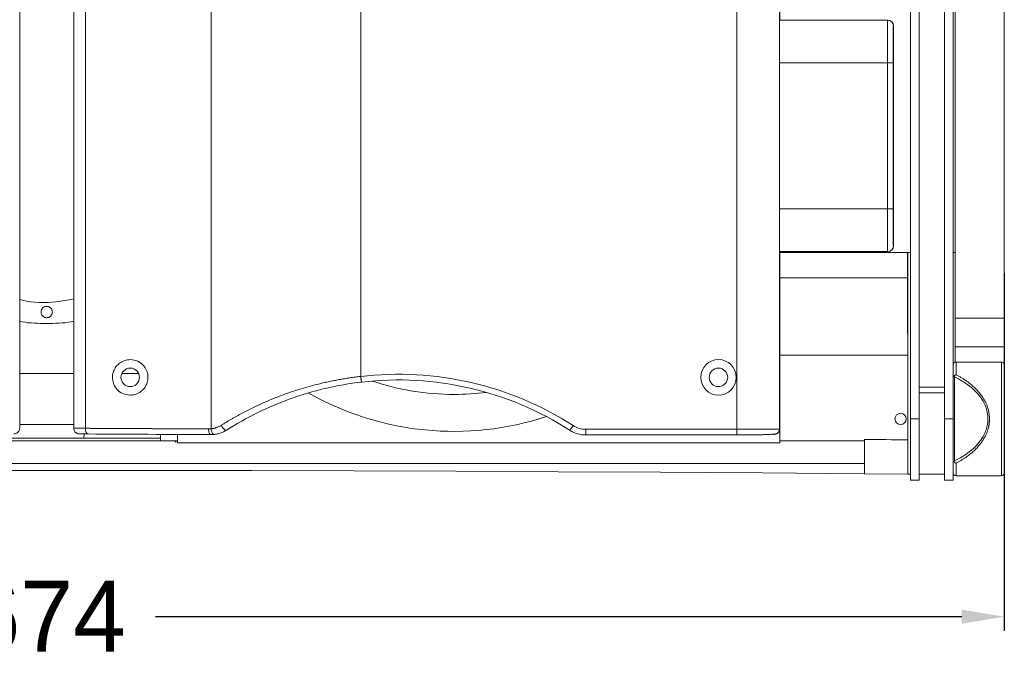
# Model space of a CAD drawing. Header units: inches. Extents: x 21182 to 24011, y 3634 to 5614.
# Tile 7 of 16: x 22186 to 22533, y 4426 to 4653. Entities that reach past the tile are written whole.
import ezdxf

# ---------------------------------------------------------------- set-up
doc = ezdxf.new("R2010")
doc.units = ezdxf.units.IN
doc.header["$MEASUREMENT"] = 0
doc.dimstyles.get("Standard").update_dxf_attribs({"dimtxt": 25, "dimasz": 15, "dimexe": 5, "dimexo": 5, "dimgap": 5, "dimtad": 0, "dimtoh": 1, "dimdec": 0, "dimzin": 0, "dimdsep": 46, "dimtxsty": 'Standard', "dimcen": 5, "dimadec": 0, "dimazin": 0, "dimtfac": 1, "dimtdec": 0, "dimtofl": 0, "dimtmove": 0, "dimatfit": 3, "dimfxl": 0, "dimtolj": 1, "dimtzin": 0, "dimarcsym": 0})

# ---------------------------------------------------------------- blocks, each defined once
blk = doc.blocks.new('*D162')
at = {"color": 0, "lineweight": -2}
for p, q in [((22532.9, 4563.65), (22532.9, 4437.59)), ((21858.9, 4560), (21858.9, 4437.59)), ((21873.9, 4442.59), (22157.57, 4442.59)), ((22517.9, 4442.59), (22234.23, 4442.59))]:
    blk.add_line(p, q, dxfattribs=at)
at = {"color": 0}
for points in [[(21873.9, 4445.09), (21873.9, 4440.09), (21858.9, 4442.59)], [(22517.9, 4445.09), (22517.9, 4440.09), (22532.9, 4442.59)]]:
    blk.add_solid(points, dxfattribs=at)
at = {"layer": 'Defpoints', "color": 0}
for p in [(22532.9, 4568.65, 165.36), (21858.9, 4565, 165.36), (22532.9, 4442.59)]:
    blk.add_point(p, dxfattribs=at)
at = {"color": 0, "insert": (22195.9, 4442.59), "char_height": 25, "attachment_point": 5}
blk.add_mtext('\\A1;674', dxfattribs=at)

msp = doc.modelspace()

# ---------------------------------------------------------------- linework, layer by layer
at = {"color": 7, "linetype": 'Continuous', "lineweight": 15}
for p, q in [((22186.4, 4508.94, 165.36), (22186.4, 4714.68, 165.36)), ((22205.4, 4714.68, 165.36), (22205.4, 4508.94, 165.36)), ((22209.51, 4714.73, 165.36), (22209.51, 4508.89, 165.36)), ((22253.73, 4714.91, 165.36), (22253.73, 4508.71, 165.36)), ((22438.74, 4715.08, 165.36), (22438.74, 4508.54, 165.36)), ((22453.74, 4508.65, 165.36), (22453.74, 4714.97, 165.36)), ((22453.9, 4714.81, 165.36), (22453.9, 4652.56, 165.36)), ((22499.9, 4711.38, 165.36), (22499.9, 4512.19, 165.36)), ((22502.9, 4711.38, 165.36), (22502.9, 4523.41, 165.36)), ((22502.9, 4711.38, 165.36), (22502.9, 4512.19, 165.36)), ((22511.9, 4711.38, 165.36), (22511.9, 4523.41, 165.36)), ((22511.9, 4711.38, 165.36), (22511.9, 4512.19, 165.36)), ((22514.9, 4512.19, 165.36), (22514.9, 4711.38, 165.36)), ((22515.55, 4711.38, 165.36), (22515.55, 4547.59, 165.36)), ((22532.9, 4547.59, 165.36), (22532.9, 4711.38, 165.36)), ((22306.4, 4527.14, 165.36), (22306.4, 4696.48, 165.36)), ((22453.9, 4652.56, 165.36), (22453.87, 4652.53, 165.36)), ((22491.87, 4652.53, 165.36), (22453.87, 4652.53, 165.36)), ((22491.9, 4652.56, 165.36), (22453.9, 4652.56, 165.36)), ((22491.9, 4652.56, 165.36), (22491.87, 4652.53, 165.36)), ((22493.87, 4650.53, 165.36), (22493.9, 4650.56, 165.36)), ((22493.9, 4573.06, 165.36), (22493.9, 4650.56, 165.36)), ((22453.74, 4637.53, 165.36), (22453.74, 4586.09, 165.36)), ((22453.74, 4637.53, 165.36), (22491.76, 4637.53, 165.36)), ((22491.76, 4637.53, 165.36), (22491.76, 4586.09, 165.36)), ((22493.76, 4637.53, 165.36), (22491.76, 4637.53, 165.36)), ((22493.76, 4637.53, 165.36), (22493.76, 4586.09, 165.36)), ((22491.76, 4586.09, 165.36), (22453.74, 4586.09, 165.36)), ((22493.76, 4586.09, 165.36), (22491.76, 4586.09, 165.36)), ((22453.87, 4571.09, 165.36), (22453.9, 4571.06, 165.36)), ((22453.87, 4571.09, 165.36), (22491.87, 4571.09, 165.36)), ((22453.9, 4571.06, 165.36), (22453.9, 4508.81, 165.36)), ((22453.9, 4571.06, 165.36), (22491.9, 4571.06, 165.36)), ((22453.9, 4570.75, 165.36), (22499.9, 4570.75, 165.36)), ((22491.87, 4571.09, 165.36), (22491.9, 4571.06, 165.36)), ((22493.87, 4573.09, 165.36), (22493.9, 4573.06, 165.36)), ((22498.88, 4551.78, 165.36), (22498.88, 4570.75, 165.36)), ((22498.9, 4492.75, 165.36), (22498.9, 4570.75, 165.36)), ((22514.9, 4570.75, 165.36), (22515.55, 4570.75, 165.36)), ((22453.9, 4561.81, 165.36), (22498.88, 4561.81, 165.36)), ((22498.88, 4542.28, 165.36), (22498.88, 4551.78, 165.36)), ((22515.55, 4547.59, 165.36), (22515.55, 4537.59, 165.36)), ((22515.55, 4547.59, 165.36), (22532.9, 4547.59, 165.36)), ((22532.9, 4537.59, 165.36), (22532.9, 4547.59, 165.36)), ((22498.88, 4542.28, 165.36), (22498.9, 4542.28, 165.36)), ((22515.55, 4537.59, 165.36), (22515.55, 4537.44, 165.36)), ((22515.55, 4537.59, 165.36), (22532.9, 4537.59, 165.36)), ((22515.55, 4532.12, 165.36), (22515.55, 4537.44, 165.36)), ((22532.9, 4531.19, 165.36), (22532.9, 4537.59, 165.36)), ((22453.9, 4534.67, 165.36), (22498.9, 4534.67, 165.36)), ((22531.9, 4532.19, 165.36), (22515.9, 4532.19, 165.36)), ((22532.9, 4512.19, 165.36), (22532.9, 4531.19, 165.36)), ((22186.4, 4528.21, 165.36), (22205.4, 4528.21, 165.36)), ((22222.37, 4528.21, 165.36), (22228.23, 4528.21, 165.36)), ((22306.4, 4527.12, 165.36), (22306.4, 4527.14, 165.36)), ((22515.39, 4497.4, 165.36), (22515.39, 4526.97, 165.36)), ((22306.72, 4525.15, 165.36), (22306.72, 4525.15, 165.36)), ((22502.9, 4523.41, 165.36), (22511.9, 4523.41, 165.36)), ((22502.9, 4521.41, 165.36), (22511.9, 4521.41, 165.36)), ((22499.9, 4490.69, 165.36), (22499.9, 4512.19, 165.36)), ((22499.9, 4512.19, 165.36), (22502.9, 4512.19, 165.36)), ((22502.9, 4512.19, 165.36), (22502.9, 4490.69, 165.36)), ((22511.9, 4490.69, 165.36), (22511.9, 4512.19, 165.36)), ((22511.9, 4512.19, 165.36), (22514.9, 4512.19, 165.36)), ((22514.9, 4490.69, 165.36), (22514.9, 4512.19, 165.36)), ((22532.9, 4493.19, 165.36), (22532.9, 4512.19, 165.36)), ((22205.4, 4510.22, 165.36), (22186.4, 4510.22, 165.36)), ((22385.63, 4506.54, 165.36), (22385.63, 4508.54, 165.36)), ((22438.74, 4508.54, 165.36), (22385.63, 4508.54, 165.36)), ((22438.74, 4506.54, 165.36), (22438.74, 4508.54, 165.36)), ((22453.9, 4508.81, 165.36), (22453.74, 4508.65, 165.36)), ((22453.9, 4508.81, 165.36), (22453.9, 4503.83, 165.36)), ((22149.9, 4504.53, 165.36), (22241.9, 4504.53, 165.36)), ((22235.9, 4505.47, 165.36), (22155.9, 4505.47, 165.36)), ((22235.9, 4506.75, 165.36), (22235.9, 4504.6, 165.36)), ((22241.9, 4503.83, 165.36), (22241.9, 4504.53, 165.36)), ((22385.63, 4506.54, 165.36), (22438.74, 4506.54, 165.36)), ((22453.16, 4507.24, 165.36), (22453.31, 4507.4, 165.36)), ((22453.9, 4504.53, 165.36), (22453.9, 4503.83, 165.36)), ((22483.7, 4504.53, 165.36), (22453.9, 4504.53, 165.36)), ((22483.7, 4504.95, 165.36), (22483.7, 4504.53, 165.36)), ((22483.7, 4504.53, 165.36), (22483.7, 4496.49, 165.36)), ((22241.9, 4503.83, 165.36), (22453.9, 4503.83, 165.36)), ((22483.7, 4496.49, 165.36), (21908.1, 4496.49, 165.36)), ((22483.7, 4492.89, 165.36), (22483.7, 4496.49, 165.36)), ((22498.9, 4492.76, 165.36), (22483.7, 4492.9, 165.36)), ((22498.9, 4492.75, 165.36), (22499.9, 4492.75, 165.36)), ((22499.9, 4490.69, 165.36), (22502.9, 4490.69, 165.36)), ((22502.9, 4492.75, 165.36), (22511.9, 4492.75, 165.36)), ((22511.9, 4490.69, 165.36), (22514.9, 4490.69, 165.36)), ((22514.9, 4492.75, 165.36), (22515, 4492.75, 165.36)), ((22515.9, 4492.19, 165.36), (22531.9, 4492.19, 165.36))]:
    msp.add_line(p, q, dxfattribs=at)
at = {"color": 8, "linetype": 'Continuous', "lineweight": 15}
for p, q in [((22498.88, 4551.78, 165.36), (22498.9, 4551.78, 165.36)), ((22515.9, 4532.19, 165.36), (22515.9, 4527.75, 165.36)), ((22531.9, 4492.19, 165.36), (22531.9, 4532.19, 165.36)), ((22241.9, 4506.72, 165.36), (22241.9, 4503.83, 165.36)), ((22515.9, 4496.62, 165.36), (22515.9, 4492.19, 165.36))]:
    msp.add_line(p, q, dxfattribs=at)
at = {"color": 7, "linetype": 'Continuous', "lineweight": 15, "elevation": 165.36, "flags": 128}
for points in [[(22209.51, 4508.89), (22209.53, 4508.5), (22209.59, 4508.12), (22209.7, 4507.78), (22209.84, 4507.47), (22210.02, 4507.22), (22210.23, 4507.04), (22210.45, 4506.93), (22210.67, 4506.89)], [(22252.85, 4508.67), (22252.86, 4508.28), (22252.91, 4507.9), (22252.99, 4507.55), (22253.1, 4507.25), (22253.24, 4507), (22253.39, 4506.82), (22253.55, 4506.7), (22253.73, 4506.67)], [(22253.73, 4508.71), (22253.78, 4508.31), (22253.86, 4507.92), (22253.98, 4507.57), (22254.12, 4507.26), (22254.28, 4507.02), (22254.46, 4506.84), (22254.64, 4506.74), (22254.81, 4506.72)], [(22257.31, 4509.94), (22257.54, 4509.56), (22257.79, 4509.19), (22258.07, 4508.86), (22258.34, 4508.59), (22258.61, 4508.38), (22258.85, 4508.26), (22259.06, 4508.22), (22259.22, 4508.26)], [(22380.08, 4508.17), (22380.1, 4508.2), (22380.16, 4508.29), (22380.26, 4508.45), (22380.39, 4508.66), (22380.55, 4508.91), (22380.74, 4509.2), (22380.95, 4509.52), (22381.16, 4509.85)], [(22483.7, 4492.89), (22447.8, 4493.17), (22411.87, 4493.41), (22375.91, 4493.62), (22339.94, 4493.79), (22303.94, 4493.92), (22267.93, 4494.02), (22231.92, 4494.07), (22195.9, 4494.09), (22159.88, 4494.07), (22123.87, 4494.02), (22087.86, 4493.92), (22051.86, 4493.79), (22015.89, 4493.62), (21979.93, 4493.41), (21944, 4493.17), (21908.1, 4492.89)]]:
    msp.add_lwpolyline(points, dxfattribs=at)
at = {"color": 7, "linetype": 'Continuous', "lineweight": 15}
for centre, radius in [((22432.3, 4526.81, 165.36), 6.25), ((22225.3, 4526.81, 165.36), 3.25), ((22432.3, 4526.81, 165.36), 3.25), ((22496.4, 4512.19, 165.36), 2)]:
    msp.add_circle(centre, radius, dxfattribs=at)
for centre, radius, start, end in [((22491.87, 4650.53, 165.36), 2, 0.0044, 89.9939), ((22491.87, 4573.09, 165.36), 2, 270.0061, 359.9965), ((22515.9, 4531.19, 165.36), 1, 90, 180), ((22531.9, 4531.19, 165.36), 1, 0, 90), ((22319.68, 4414.17, 165.36), 111.73, 57.2766, 96.6608), ((22339.3, 4611.81, 165.36), 91, 251.4905, 270), ((22339.3, 4611.81, 165.36), 104, 240.5005, 288.1971), ((22339.3, 4611.81, 165.36), 91, 270, 277.1694), ((22385.63, 4516.81, 165.36), 10.27, 237.2766, 270), ((22205.6, 4506.86, 165.36), 3.5, 336.6059, 0), ((22451.74, 4508.65, 165.36), 2, 269.9995, 315.0042), ((22515.9, 4493.19, 165.36), 1, 180, 270), ((22531.9, 4493.19, 165.36), 1, 270, 0)]:
    msp.add_arc(centre, radius, start, end, dxfattribs=at)
at = {"color": 8, "linetype": 'Continuous', "lineweight": 15}
msp.add_arc((22451.74, 4508.65, 165.36), 2, 315.0142, 0.0031, dxfattribs=at)
at = {"color": 7, "linetype": 'Continuous', "lineweight": 15}
for centre, major_axis, ratio, start_param, end_param in [((22453.87, 4637.53, 165.36), (0, 15), 0.008727, 0.008727, 1.570796), ((22491.9, 4650.56, 165.36), (-1.41, -1.41), 0.999924, 2.356233, 3.926953), ((22453.87, 4586.09, 165.36), (0, 15), 0.008727, 1.570796, 3.132866), ((22491.9, 4573.06, 165.36), (1.41, -1.41), 0.999924, 5.497825, 7.068545), ((22451.9, 4508.81, 165.36), (-1.41, -1.41), 0.999924, 1.570796, 2.356233), ((22241.9, 4504.6, 165.36), (6, 0), 0.096289, 3.141593, 3.272514), ((22241.9, 4442.22, 165.36), (0, 62.31), 0.096289, 0, 0.126474), ((22195.92, 4187.34, 165.36), (3311.09, 0), 0.096289, 1.479164, 1.483775)]:
    msp.add_ellipse(centre, major_axis=major_axis, ratio=ratio, start_param=start_param, end_param=end_param, dxfattribs=at)
for points, knots in [([(22491.76, 4637.53, 165.36), (22491.76, 4637.66, 165.36), (22491.76, 4637.92, 165.36), (22491.76, 4638.3, 165.36), (22491.76, 4638.69, 165.36), (22491.76, 4639.07, 165.36), (22491.76, 4639.46, 165.36), (22491.76, 4639.84, 165.36), (22491.76, 4640.23, 165.36), (22491.76, 4640.62, 165.36), (22491.76, 4641, 165.36), (22491.76, 4641.39, 165.36), (22491.77, 4641.77, 165.36), (22491.77, 4642.15, 165.36), (22491.77, 4642.53, 165.36), (22491.77, 4642.91, 165.36), (22491.77, 4643.28, 165.36), (22491.77, 4643.66, 165.36), (22491.77, 4644.03, 165.36), (22491.77, 4644.39, 165.36), (22491.77, 4644.75, 165.36), (22491.78, 4645.11, 165.36), (22491.78, 4645.47, 165.36), (22491.78, 4645.81, 165.36), (22491.78, 4646.16, 165.36), (22491.78, 4646.5, 165.36), (22491.78, 4646.83, 165.36), (22491.79, 4647.16, 165.36), (22491.79, 4647.48, 165.36), (22491.79, 4647.79, 165.36), (22491.79, 4648.1, 165.36), (22491.8, 4648.4, 165.36), (22491.8, 4648.71, 165.36), (22491.8, 4649.02, 165.36), (22491.8, 4649.34, 165.36), (22491.81, 4649.65, 165.36), (22491.81, 4649.96, 165.36), (22491.81, 4650.26, 165.36), (22491.82, 4650.55, 165.36), (22491.82, 4650.84, 165.36), (22491.83, 4651.11, 165.36), (22491.83, 4651.37, 165.36), (22491.84, 4651.61, 165.36), (22491.84, 4651.83, 165.36), (22491.84, 4652.03, 165.36), (22491.85, 4652.2, 165.36), (22491.86, 4652.34, 165.36), (22491.86, 4652.44, 165.36), (22491.87, 4652.51, 165.36), (22491.87, 4652.53, 165.36), (22491.87, 4652.53, 165.36)], [0, 0, 0, 0, 0.016341, 0.032746, 0.049215, 0.065749, 0.082347, 0.099009, 0.115736, 0.132527, 0.149382, 0.166302, 0.183286, 0.200335, 0.217448, 0.234625, 0.251866, 0.269172, 0.286543, 0.303977, 0.321477, 0.33904, 0.356668, 0.37436, 0.392116, 0.409937, 0.427823, 0.445772, 0.463786, 0.481864, 0.500007, 0.518552, 0.537961, 0.558233, 0.579368, 0.601367, 0.624229, 0.647955, 0.672544, 0.697996, 0.724312, 0.75149, 0.779533, 0.808438, 0.838207, 0.868839, 0.900334, 0.932693, 0.965915, 1, 1, 1, 1]), ([(22493.87, 4650.53, 165.36), (22493.87, 4650.53, 165.36), (22493.87, 4650.53, 165.36), (22493.87, 4650.51, 165.36), (22493.86, 4650.49, 165.36), (22493.86, 4650.45, 165.36), (22493.86, 4650.41, 165.36), (22493.86, 4650.36, 165.36), (22493.85, 4650.24, 165.36), (22493.84, 4650.02, 165.36), (22493.83, 4649.6, 165.36), (22493.82, 4649.06, 165.36), (22493.81, 4648.16, 165.36), (22493.79, 4646.75, 165.36), (22493.78, 4645.02, 165.36), (22493.77, 4643.49, 165.36), (22493.77, 4642.32, 165.36), (22493.76, 4641.11, 165.36), (22493.76, 4640.11, 165.36), (22493.76, 4639.3, 165.36), (22493.76, 4638.72, 165.36), (22493.76, 4638.13, 165.36), (22493.76, 4637.73, 165.36), (22493.76, 4637.53, 165.36)], [0, 0, 0, 0, 0.016698, 0.033366, 0.050016, 0.06666, 0.083308, 0.099972, 0.116663, 0.178424, 0.240211, 0.304515, 0.368845, 0.500009, 0.631172, 0.695475, 0.759804, 0.821563, 0.883348, 0.912527, 0.941655, 0.970792, 1, 1, 1, 1]), ([(22491.87, 4571.09, 165.36), (22491.87, 4571.09, 165.36), (22491.87, 4571.09, 165.36), (22491.87, 4571.11, 165.36), (22491.86, 4571.14, 165.36), (22491.86, 4571.17, 165.36), (22491.86, 4571.22, 165.36), (22491.86, 4571.27, 165.36), (22491.85, 4571.33, 165.36), (22491.85, 4571.4, 165.36), (22491.85, 4571.47, 165.36), (22491.85, 4571.55, 165.36), (22491.84, 4571.64, 165.36), (22491.84, 4571.73, 165.36), (22491.84, 4571.83, 165.36), (22491.84, 4571.93, 165.36), (22491.83, 4572.04, 165.36), (22491.83, 4572.15, 165.36), (22491.83, 4572.27, 165.36), (22491.83, 4572.39, 165.36), (22491.83, 4572.52, 165.36), (22491.82, 4572.64, 165.36), (22491.82, 4572.78, 165.36), (22491.82, 4572.91, 165.36), (22491.82, 4573.05, 165.36), (22491.82, 4573.19, 165.36), (22491.81, 4573.33, 165.36), (22491.81, 4573.47, 165.36), (22491.81, 4573.62, 165.36), (22491.81, 4573.76, 165.36), (22491.81, 4573.91, 165.36), (22491.81, 4574.05, 165.36), (22491.8, 4574.2, 165.36), (22491.8, 4574.35, 165.36), (22491.8, 4574.5, 165.36), (22491.8, 4574.65, 165.36), (22491.8, 4574.8, 165.36), (22491.8, 4574.94, 165.36), (22491.8, 4575.09, 165.36), (22491.8, 4575.24, 165.36), (22491.79, 4575.38, 165.36), (22491.79, 4575.67, 165.36), (22491.79, 4576.12, 165.36), (22491.79, 4576.74, 165.36), (22491.78, 4577.39, 165.36), (22491.78, 4578.06, 165.36), (22491.77, 4578.74, 165.36), (22491.77, 4579.44, 165.36), (22491.77, 4580.16, 165.36), (22491.77, 4580.88, 165.36), (22491.77, 4581.62, 165.36), (22491.76, 4582.36, 165.36), (22491.76, 4583.1, 165.36), (22491.76, 4583.85, 165.36), (22491.76, 4584.6, 165.36), (22491.76, 4585.34, 165.36), (22491.76, 4585.84, 165.36), (22491.76, 4586.09, 165.36)], [0, 0, 0, 0, 0.0162997, 0.0324047, 0.0483148, 0.06403, 0.0795505, 0.0948761, 0.110007, 0.124943, 0.1396842, 0.1542305, 0.1685821, 0.1827388, 0.1967007, 0.2104678, 0.22404, 0.2374175, 0.2506001, 0.2635878, 0.2763808, 0.288979, 0.3013823, 0.3135908, 0.3256044, 0.3374233, 0.3490473, 0.3604765, 0.3717109, 0.3827504, 0.3935951, 0.404245, 0.4147001, 0.4249603, 0.4350257, 0.4448963, 0.4545721, 0.464053, 0.4733391, 0.4824304, 0.4913269, 0.5000285, 0.5350436, 0.5698181, 0.6043521, 0.6386455, 0.6726985, 0.7065109, 0.7400828, 0.7734142, 0.8065051, 0.8393555, 0.8719654, 0.9043348, 0.9364637, 0.9683521, 1, 1, 1, 1]), ([(22493.76, 4586.09, 165.36), (22493.76, 4585.97, 165.36), (22493.76, 4585.75, 165.36), (22493.76, 4585.41, 165.36), (22493.76, 4585.07, 165.36), (22493.76, 4584.74, 165.36), (22493.76, 4584.4, 165.36), (22493.76, 4584.07, 165.36), (22493.76, 4583.43, 165.36), (22493.76, 4582.51, 165.36), (22493.77, 4581.3, 165.36), (22493.77, 4580.13, 165.36), (22493.78, 4578.6, 165.36), (22493.79, 4576.87, 165.36), (22493.81, 4575.46, 165.36), (22493.82, 4574.56, 165.36), (22493.83, 4574.02, 165.36), (22493.84, 4573.6, 165.36), (22493.85, 4573.35, 165.36), (22493.86, 4573.22, 165.36), (22493.86, 4573.15, 165.36), (22493.87, 4573.1, 165.36), (22493.87, 4573.09, 165.36), (22493.87, 4573.09, 165.36)], [0, 0, 0, 0, 0.016697, 0.0333647, 0.0500143, 0.0666573, 0.0833048, 0.0999682, 0.1166588, 0.1784174, 0.2402024, 0.3045052, 0.3688343, 0.4999973, 0.6311613, 0.6954654, 0.759796, 0.8215566, 0.8833435, 0.9125234, 0.9416524, 0.9707911, 1, 1, 1, 1]), ([(22205.4, 4554.4, 165.36), (22203.32, 4554.02, 165.36), (22197.38, 4552.92, 165.36), (22190.85, 4553.04, 165.36), (22186.72, 4554.09, 165.36), (22186.4, 4554.17, 165.36)], [0, 0, 0, 0, 0.331505, 0.94868, 1, 1, 1, 1]), ([(22194.9, 4548.08, 165.36), (22194.79, 4548.14, 165.36), (22194.59, 4548.29, 165.36), (22194.32, 4548.57, 165.36), (22194.1, 4548.9, 165.36), (22193.96, 4549.29, 165.36), (22193.89, 4549.69, 165.36), (22193.91, 4550.09, 165.36), (22194, 4550.47, 165.36), (22194.16, 4550.82, 165.36), (22194.38, 4551.12, 165.36), (22194.66, 4551.39, 165.36), (22194.99, 4551.61, 165.36), (22195.38, 4551.75, 165.36), (22195.78, 4551.82, 165.36), (22196.18, 4551.8, 165.36), (22196.56, 4551.71, 165.36), (22196.91, 4551.55, 165.36), (22197.21, 4551.33, 165.36), (22197.48, 4551.05, 165.36), (22197.7, 4550.71, 165.36), (22197.84, 4550.33, 165.36), (22197.91, 4549.93, 165.36), (22197.89, 4549.53, 165.36), (22197.8, 4549.15, 165.36), (22197.64, 4548.8, 165.36), (22197.42, 4548.49, 165.36), (22197.14, 4548.23, 165.36), (22196.81, 4548.01, 165.36), (22196.42, 4547.86, 165.36), (22196.02, 4547.8, 165.36), (22195.62, 4547.82, 165.36), (22195.24, 4547.91, 165.36), (22195.01, 4548.01, 165.36), (22194.9, 4548.08, 165.36)], [0, 0, 0, 0, 0.030011, 0.060001, 0.092478, 0.124999, 0.157476, 0.189997, 0.219977, 0.249999, 0.279979, 0.310001, 0.342478, 0.374999, 0.407476, 0.439997, 0.469977, 0.499999, 0.529979, 0.560001, 0.592478, 0.624999, 0.657476, 0.689997, 0.719977, 0.749999, 0.779979, 0.810001, 0.842478, 0.874999, 0.907476, 0.939997, 0.970009, 1, 1, 1, 1]), ([(22205.4, 4546.55, 165.36), (22205.11, 4546.49, 165.36), (22201.99, 4545.85, 165.36), (22195.9, 4545.77, 165.36), (22189.81, 4545.85, 165.36), (22186.69, 4546.49, 165.36), (22186.4, 4546.55, 165.36)], [0, 0, 0, 0, 0.047326, 0.499998, 0.952674, 1, 1, 1, 1]), ([(22225.3, 4520.56, 165.36), (22224.4, 4520.67, 165.36), (22222.68, 4520.88, 165.36), (22220.69, 4522.39, 165.36), (22219.47, 4524.26, 165.36), (22218.97, 4526.21, 165.36), (22219.1, 4528.13, 165.36), (22219.73, 4529.83, 165.36), (22220.82, 4531.3, 165.36), (22222.4, 4532.47, 165.36), (22223.99, 4532.99, 165.36), (22225.89, 4533.12, 165.36), (22227.92, 4532.69, 165.36), (22229.92, 4531.23, 165.36), (22231.13, 4529.34, 165.36), (22231.63, 4527.38, 165.36), (22231.49, 4525.43, 165.36), (22230.82, 4523.7, 165.36), (22229.68, 4522.22, 165.36), (22228.06, 4521.08, 165.36), (22226.52, 4520.61, 165.36), (22225.56, 4520.57, 165.36), (22225.3, 4520.56, 165.36)], [0, 0, 0, 0, 0.0744623, 0.1420365, 0.1903096, 0.2388137, 0.2817308, 0.3229481, 0.367196, 0.4178519, 0.4767843, 0.5019135, 0.5764108, 0.6428016, 0.6908823, 0.7391451, 0.7828819, 0.8253475, 0.8703233, 0.9207084, 0.9784045, 1, 1, 1, 1]), ([(22257.31, 4509.94, 165.36), (22257.61, 4510.13, 165.36), (22258.21, 4510.51, 165.36), (22259.12, 4511.06, 165.36), (22260.04, 4511.61, 165.36), (22260.95, 4512.15, 165.36), (22261.88, 4512.67, 165.36), (22262.8, 4513.19, 165.36), (22263.73, 4513.71, 165.36), (22264.67, 4514.21, 165.36), (22265.61, 4514.7, 165.36), (22266.55, 4515.19, 165.36), (22267.5, 4515.66, 165.36), (22270.06, 4516.92, 165.36), (22274.3, 4518.84, 165.36), (22280.39, 4521.2, 165.36), (22286.66, 4523.23, 165.36), (22291.59, 4524.52, 165.36), (22295.01, 4525.28, 165.36), (22296.89, 4525.67, 165.36), (22298.79, 4526.03, 165.36), (22300.68, 4526.36, 165.36), (22302.58, 4526.65, 165.36), (22304.49, 4526.92, 165.36), (22305.76, 4527.07, 165.36), (22306.4, 4527.14, 165.36)], [0, 0, 0, 0, 0.021038, 0.042031, 0.06298, 0.083886, 0.10475, 0.125574, 0.146359, 0.167106, 0.187815, 0.20849, 0.22913, 0.249737, 0.374805, 0.498393, 0.624423, 0.749138, 0.785215, 0.821198, 0.857094, 0.892913, 0.928664, 0.964357, 1, 1, 1, 1]), ([(22306.4, 4527.12, 165.36), (22306.41, 4527.08, 165.36), (22306.42, 4526.99, 165.36), (22306.43, 4526.85, 165.36), (22306.45, 4526.71, 165.36), (22306.47, 4526.58, 165.36), (22306.49, 4526.45, 165.36), (22306.5, 4526.31, 165.36), (22306.52, 4526.19, 165.36), (22306.54, 4526.06, 165.36), (22306.56, 4525.94, 165.36), (22306.57, 4525.83, 165.36), (22306.59, 4525.72, 165.36), (22306.61, 4525.61, 165.36), (22306.63, 4525.49, 165.36), (22306.65, 4525.39, 165.36), (22306.67, 4525.29, 165.36), (22306.69, 4525.21, 165.36), (22306.7, 4525.16, 165.36), (22306.71, 4525.15, 165.36), (22306.72, 4525.15, 165.36)], [0, 0, 0, 0, 0.043607, 0.08758, 0.13192, 0.176626, 0.2217, 0.26714, 0.312949, 0.359125, 0.40567, 0.452584, 0.499867, 0.552772, 0.61186, 0.67713, 0.74858, 0.82621, 0.910017, 1, 1, 1, 1]), ([(22515.2, 4527.31, 165.36), (22515.13, 4527.27, 165.36), (22514.97, 4527.18, 165.36), (22514.91, 4527.06, 165.36), (22514.9, 4526.99, 165.36), (22514.9, 4526.97, 165.36), (22514.9, 4526.97, 165.36)], [0, 0, 0, 0, 0.434956, 0.868829, 0.991759, 1, 1, 1, 1]), ([(22515.9, 4527.75, 165.36), (22515.87, 4527.74, 165.36), (22515.8, 4527.72, 165.36), (22515.71, 4527.68, 165.36), (22515.64, 4527.64, 165.36), (22515.58, 4527.61, 165.36), (22515.48, 4527.55, 165.36), (22515.35, 4527.46, 165.36), (22515.25, 4527.36, 165.36), (22515.2, 4527.31, 165.36)], [0, 0, 0, 0, 0.135454, 0.253339, 0.353552, 0.436006, 0.500639, 0.766231, 1, 1, 1, 1]), ([(22515.39, 4526.97, 165.36), (22515.35, 4527.04, 165.36), (22515.29, 4527.15, 165.36), (22515.23, 4527.26, 165.36), (22515.2, 4527.31, 165.36)], [0, 0, 0, 0, 0.567122, 1, 1, 1, 1]), ([(22515.39, 4526.97, 165.36), (22517.3, 4526.04, 165.36), (22519.03, 4524.98, 165.36), (22522.65, 4522.18, 165.36), (22524.31, 4520.34, 165.36), (22526.14, 4517.16, 165.36), (22526.63, 4515.89, 165.36), (22527.08, 4513.8, 165.36), (22527.16, 4513, 165.36), (22527.16, 4511.38, 165.36), (22527.08, 4510.57, 165.36), (22526.63, 4508.48, 165.36), (22526.14, 4507.22, 165.36), (22524.31, 4504.04, 165.36), (22522.65, 4502.19, 165.36), (22519.03, 4499.39, 165.36), (22517.3, 4498.33, 165.36), (22515.39, 4497.4, 165.36)], [-0.89168, -0.89168, -0.89168, -0.89168, -0.658709, -0.658709, -0.331907, -0.331907, -0.127657, -0.127657, 0, 0, 0.127657, 0.127657, 0.331907, 0.331907, 0.658709, 0.658709, 0.89168, 0.89168, 0.89168, 0.89168]), ([(22515.9, 4527.75, 165.36), (22516.07, 4527.66, 165.36), (22516.4, 4527.49, 165.36), (22516.9, 4527.22, 165.36), (22517.38, 4526.95, 165.36), (22517.85, 4526.67, 165.36), (22518.3, 4526.39, 165.36), (22518.75, 4526.11, 165.36), (22519.18, 4525.82, 165.36), (22519.61, 4525.53, 165.36), (22520.02, 4525.23, 165.36), (22520.41, 4524.94, 165.36), (22521.4, 4524.17, 165.36), (22522.85, 4522.88, 165.36), (22524.33, 4521.19, 165.36), (22525.31, 4519.8, 165.36), (22525.95, 4518.73, 165.36), (22526.49, 4517.66, 165.36), (22526.86, 4516.72, 165.36), (22527.12, 4515.94, 165.36), (22527.29, 4515.32, 165.36), (22527.43, 4514.7, 165.36), (22527.54, 4514.07, 165.36), (22527.62, 4513.44, 165.36), (22527.67, 4512.81, 165.36), (22527.67, 4512.4, 165.36), (22527.68, 4512.19, 165.36)], [0, 0, 0, 0, 0.029582, 0.058671, 0.087269, 0.115378, 0.143, 0.170139, 0.196796, 0.222975, 0.248679, 0.273911, 0.298674, 0.438722, 0.56572, 0.627075, 0.685841, 0.742257, 0.796593, 0.82663, 0.856234, 0.885467, 0.914392, 0.943077, 0.97159, 1, 1, 1, 1]), ([(22306.72, 4525.15, 165.36), (22302.41, 4524.65, 165.36), (22298.16, 4523.9, 165.36), (22292.91, 4522.67, 165.36), (22291.86, 4522.41, 165.36), (22289.77, 4521.85, 165.36), (22288.73, 4521.56, 165.36), (22285.63, 4520.64, 165.36), (22283.59, 4519.97, 165.36), (22277.6, 4517.82, 165.36), (22273.75, 4516.17, 165.36), (22266.29, 4512.51, 165.36), (22262.69, 4510.48, 165.36), (22259.22, 4508.26, 165.36)], [0, 0, 0, 0, 0.25, 0.25, 0.3125, 0.3125, 0.375, 0.375, 0.5, 0.5, 0.75, 0.75, 1, 1, 1, 1]), ([(22527.68, 4512.19, 165.36), (22527.68, 4512.07, 165.36), (22527.67, 4511.85, 165.36), (22527.66, 4511.51, 165.36), (22527.64, 4511.17, 165.36), (22527.61, 4510.84, 165.36), (22527.57, 4510.5, 165.36), (22527.52, 4510.16, 165.36), (22527.46, 4509.83, 165.36), (22527.39, 4509.49, 165.36), (22527.31, 4509.15, 165.36), (22527.23, 4508.82, 165.36), (22527.13, 4508.48, 165.36), (22527.03, 4508.15, 165.36), (22526.83, 4507.56, 165.36), (22526.49, 4506.71, 165.36), (22525.95, 4505.64, 165.36), (22525.31, 4504.58, 165.36), (22524.33, 4503.18, 165.36), (22522.85, 4501.5, 165.36), (22521.3, 4500.11, 165.36), (22520.08, 4499.18, 165.36), (22519.32, 4498.64, 165.36), (22518.52, 4498.12, 165.36), (22517.69, 4497.6, 165.36), (22516.81, 4497.1, 165.36), (22516.21, 4496.78, 165.36), (22515.9, 4496.62, 165.36)], [0, 0, 0, 0, 0.01529, 0.030601, 0.045943, 0.061327, 0.076765, 0.092266, 0.107842, 0.123502, 0.139257, 0.155117, 0.171092, 0.187191, 0.203424, 0.257757, 0.314172, 0.372938, 0.434295, 0.561287, 0.701337, 0.747091, 0.79443, 0.843374, 0.89394, 0.946143, 1, 1, 1, 1]), ([(22184.39, 4506.94, 165.36), (22184.61, 4506.96, 165.36), (22185.07, 4507.01, 165.36), (22185.67, 4507.36, 165.36), (22186.13, 4507.87, 165.36), (22186.37, 4508.43, 165.36), (22186.39, 4508.8, 165.36), (22186.4, 4508.94, 165.36)], [0, 0, 0, 0, 0.216522, 0.433098, 0.648732, 0.863063, 1, 1, 1, 1]), ([(22205.4, 4508.94, 165.36), (22205.41, 4508.94, 165.36), (22205.43, 4508.94, 165.36), (22205.48, 4508.94, 165.36), (22205.53, 4508.94, 165.36), (22205.59, 4508.93, 165.36), (22205.65, 4508.93, 165.36), (22205.72, 4508.93, 165.36), (22205.8, 4508.93, 165.36), (22205.89, 4508.93, 165.36), (22205.98, 4508.92, 165.36), (22206.08, 4508.92, 165.36), (22206.18, 4508.92, 165.36), (22206.29, 4508.92, 165.36), (22206.4, 4508.92, 165.36), (22206.52, 4508.92, 165.36), (22206.64, 4508.92, 165.36), (22206.77, 4508.91, 165.36), (22206.9, 4508.91, 165.36), (22207.03, 4508.91, 165.36), (22207.16, 4508.91, 165.36), (22207.3, 4508.91, 165.36), (22207.44, 4508.91, 165.36), (22207.58, 4508.91, 165.36), (22207.72, 4508.9, 165.36), (22207.87, 4508.9, 165.36), (22208.01, 4508.9, 165.36), (22208.16, 4508.9, 165.36), (22208.31, 4508.9, 165.36), (22208.46, 4508.9, 165.36), (22208.61, 4508.9, 165.36), (22208.76, 4508.9, 165.36), (22208.91, 4508.9, 165.36), (22209.06, 4508.89, 165.36), (22209.21, 4508.89, 165.36), (22209.36, 4508.89, 165.36), (22209.46, 4508.89, 165.36), (22209.51, 4508.89, 165.36)], [0, 0, 0, 0, 0.035439, 0.070473, 0.105104, 0.139331, 0.173154, 0.206573, 0.239588, 0.272199, 0.304406, 0.336209, 0.367608, 0.398603, 0.429195, 0.459382, 0.489165, 0.518545, 0.54752, 0.576092, 0.604259, 0.632023, 0.659382, 0.686338, 0.71289, 0.739037, 0.764781, 0.790121, 0.815056, 0.839588, 0.863716, 0.88744, 0.91076, 0.933676, 0.956188, 0.978296, 1, 1, 1, 1]), ([(22205.4, 4508.94, 165.36), (22205.42, 4508.72, 165.36), (22205.47, 4508.27, 165.36), (22205.81, 4507.67, 165.36), (22206.32, 4507.22, 165.36), (22206.88, 4506.98, 165.36), (22207.26, 4506.95, 165.36), (22207.41, 4506.94, 165.36)], [0, 0, 0, 0, 0.213063, 0.426104, 0.639653, 0.854332, 1, 1, 1, 1]), ([(22209.51, 4508.89, 165.36), (22209.99, 4508.89, 165.36), (22210.95, 4508.88, 165.36), (22212.39, 4508.87, 165.36), (22213.84, 4508.87, 165.36), (22215.3, 4508.86, 165.36), (22216.75, 4508.85, 165.36), (22218.22, 4508.84, 165.36), (22219.68, 4508.83, 165.36), (22221.16, 4508.82, 165.36), (22222.63, 4508.82, 165.36), (22224.11, 4508.81, 165.36), (22225.59, 4508.8, 165.36), (22227.08, 4508.79, 165.36), (22228.57, 4508.78, 165.36), (22230.06, 4508.78, 165.36), (22231.56, 4508.77, 165.36), (22233.06, 4508.76, 165.36), (22234.56, 4508.75, 165.36), (22236.07, 4508.74, 165.36), (22237.58, 4508.74, 165.36), (22239.09, 4508.73, 165.36), (22240.61, 4508.72, 165.36), (22242.13, 4508.72, 165.36), (22243.65, 4508.71, 165.36), (22245.18, 4508.7, 165.36), (22246.71, 4508.69, 165.36), (22248.24, 4508.69, 165.36), (22249.77, 4508.68, 165.36), (22251.31, 4508.67, 165.36), (22252.33, 4508.67, 165.36), (22252.85, 4508.67, 165.36)], [0, 0, 0, 0, 0.035045, 0.07005, 0.105015, 0.13994, 0.174825, 0.209669, 0.244473, 0.279237, 0.313961, 0.348645, 0.383288, 0.417892, 0.452455, 0.486978, 0.52146, 0.555903, 0.590305, 0.624668, 0.65899, 0.693271, 0.727513, 0.761715, 0.795876, 0.829997, 0.864078, 0.898119, 0.932119, 0.96608, 1, 1, 1, 1]), ([(22252.85, 4508.67, 165.36), (22252.92, 4508.67, 165.36), (22253.07, 4508.67, 165.36), (22253.29, 4508.68, 165.36), (22253.51, 4508.69, 165.36), (22253.65, 4508.7, 165.36), (22253.73, 4508.71, 165.36)], [0, 0, 0, 0, 0.250321, 0.500331, 0.750176, 1, 1, 1, 1]), ([(22253.73, 4508.71, 165.36), (22253.82, 4508.72, 165.36), (22254, 4508.74, 165.36), (22254.26, 4508.78, 165.36), (22254.53, 4508.83, 165.36), (22254.8, 4508.89, 165.36), (22255.06, 4508.96, 165.36), (22255.32, 4509.03, 165.36), (22255.65, 4509.14, 165.36), (22256.03, 4509.28, 165.36), (22256.47, 4509.48, 165.36), (22256.9, 4509.69, 165.36), (22257.17, 4509.86, 165.36), (22257.31, 4509.94, 165.36)], [0, 0, 0, 0, 0.0722838, 0.144244, 0.2159436, 0.287446, 0.3588152, 0.4301158, 0.5014122, 0.6272806, 0.7520832, 0.8761956, 1, 1, 1, 1]), ([(22259.22, 4508.26, 165.36), (22258.54, 4507.83, 165.36), (22257.83, 4507.49, 165.36), (22256.72, 4507.1, 165.36), (22256.35, 4506.99, 165.36), (22255.58, 4506.82, 165.36), (22255.2, 4506.76, 165.36), (22254.81, 4506.72, 165.36)], [0, 0, 0, 0, 0.5, 0.5, 0.75, 0.75, 1, 1, 1, 1]), ([(22438.74, 4508.54, 165.36), (22438.87, 4508.54, 165.36), (22439.13, 4508.54, 165.36), (22439.51, 4508.54, 165.36), (22439.9, 4508.54, 165.36), (22440.28, 4508.54, 165.36), (22440.67, 4508.54, 165.36), (22441.05, 4508.54, 165.36), (22441.44, 4508.54, 165.36), (22441.83, 4508.54, 165.36), (22442.21, 4508.54, 165.36), (22442.6, 4508.54, 165.36), (22442.98, 4508.54, 165.36), (22443.36, 4508.54, 165.36), (22443.74, 4508.55, 165.36), (22444.12, 4508.55, 165.36), (22444.49, 4508.55, 165.36), (22444.87, 4508.55, 165.36), (22445.24, 4508.55, 165.36), (22445.6, 4508.55, 165.36), (22445.96, 4508.55, 165.36), (22446.32, 4508.55, 165.36), (22446.68, 4508.56, 165.36), (22447.02, 4508.56, 165.36), (22447.37, 4508.56, 165.36), (22447.71, 4508.56, 165.36), (22448.04, 4508.56, 165.36), (22448.36, 4508.57, 165.36), (22448.69, 4508.57, 165.36), (22449, 4508.57, 165.36), (22449.31, 4508.57, 165.36), (22449.61, 4508.57, 165.36), (22449.92, 4508.58, 165.36), (22450.23, 4508.58, 165.36), (22450.55, 4508.58, 165.36), (22450.86, 4508.59, 165.36), (22451.17, 4508.59, 165.36), (22451.47, 4508.59, 165.36), (22451.76, 4508.6, 165.36), (22452.05, 4508.6, 165.36), (22452.32, 4508.6, 165.36), (22452.58, 4508.61, 165.36), (22452.82, 4508.61, 165.36), (22453.04, 4508.62, 165.36), (22453.24, 4508.62, 165.36), (22453.41, 4508.63, 165.36), (22453.55, 4508.63, 165.36), (22453.65, 4508.64, 165.36), (22453.72, 4508.65, 165.36), (22453.74, 4508.65, 165.36), (22453.74, 4508.65, 165.36)], [0, 0, 0, 0, 0.0163403, 0.032745, 0.0492141, 0.0657476, 0.0823454, 0.0990076, 0.1157342, 0.1325251, 0.1493805, 0.1663002, 0.1832843, 0.2003327, 0.2174456, 0.2346228, 0.2518644, 0.2691704, 0.2865408, 0.3039755, 0.3214747, 0.3390382, 0.3566661, 0.3743584, 0.3921151, 0.4099361, 0.4278216, 0.4457714, 0.4637856, 0.4818642, 0.5000072, 0.5185518, 0.5379599, 0.5582315, 0.5793665, 0.601365, 0.6242269, 0.6479523, 0.672541, 0.6979932, 0.7243088, 0.7514878, 0.7795301, 0.8084358, 0.8382049, 0.8688373, 0.900333, 0.9326921, 0.9659144, 1, 1, 1, 1]), ([(22210.67, 4506.89, 165.36), (22210.6, 4506.89, 165.36), (22210.46, 4506.89, 165.36), (22210.25, 4506.9, 165.36), (22210.04, 4506.9, 165.36), (22209.84, 4506.9, 165.36), (22209.65, 4506.9, 165.36), (22209.33, 4506.9, 165.36), (22208.92, 4506.91, 165.36), (22208.46, 4506.91, 165.36), (22208.08, 4506.92, 165.36), (22207.8, 4506.93, 165.36), (22207.62, 4506.93, 165.36), (22207.49, 4506.94, 165.36), (22207.44, 4506.94, 165.36), (22207.41, 4506.94, 165.36)], [0, 0, 0, 0, 0.041324, 0.082549, 0.123723, 0.164892, 0.206105, 0.247407, 0.373669, 0.500014, 0.626277, 0.752623, 0.835091, 0.917424, 1, 1, 1, 1]), ([(22438.74, 4506.57, 165.36), (22439.82, 4506.57, 165.36), (22440.92, 4506.57, 165.36), (22441.93, 4506.58, 165.36), (22441.95, 4506.58, 165.36)], [0, 0, 0, 0, 0.983636, 1, 1, 1, 1]), ([(22441.61, 4506.54, 165.36), (22441.44, 4506.54, 165.36), (22440.51, 4506.54, 165.36), (22439.54, 4506.54, 165.36), (22438.74, 4506.54, 165.36)], [0, 0, 0, 0, 0.1846359, 1, 1, 1, 1]), ([(22441.95, 4506.58, 165.36), (22442.9, 4506.58, 165.36), (22444.78, 4506.59, 165.36), (22447.24, 4506.63, 165.36), (22449.28, 4506.68, 165.36), (22450.88, 4506.76, 165.36), (22452.03, 4506.87, 165.36), (22452.81, 4507.01, 165.36), (22453.04, 4507.16, 165.36), (22453.16, 4507.24, 165.36)], [0, 0, 0, 0, 0.163405, 0.321657, 0.472133, 0.615099, 0.750704, 0.879022, 1, 1, 1, 1]), ([(22514.9, 4497.4, 165.36), (22514.9, 4497.4, 165.36), (22514.9, 4497.34, 165.36), (22514.95, 4497.23, 165.36), (22515.09, 4497.12, 165.36), (22515.19, 4497.07, 165.36), (22515.2, 4497.06, 165.36)], [0, 0, 0, 0, 0.008247, 0.472906, 0.938548, 1, 1, 1, 1]), ([(22515.2, 4497.06, 165.36), (22515.23, 4497.11, 165.36), (22515.29, 4497.22, 165.36), (22515.35, 4497.34, 165.36), (22515.39, 4497.4, 165.36)], [0, 0, 0, 0, 0.432878, 1, 1, 1, 1]), ([(22515.9, 4496.62, 165.36), (22515.87, 4496.63, 165.36), (22515.81, 4496.66, 165.36), (22515.72, 4496.69, 165.36), (22515.65, 4496.73, 165.36), (22515.58, 4496.76, 165.36), (22515.5, 4496.81, 165.36), (22515.41, 4496.88, 165.36), (22515.3, 4496.97, 165.36), (22515.23, 4497.03, 165.36), (22515.2, 4497.06, 165.36)], [0, 0, 0, 0, 0.126953, 0.240479, 0.340576, 0.427243, 0.500487, 0.680033, 0.846492, 1, 1, 1, 1])]:
    msp.add_open_spline(points, degree=3, knots=knots, dxfattribs=at)
for points in [[(22306.4, 4527.12, 165.36), (22332.57, 4530.2, 165.36), (22358.99, 4524.09, 165.36), (22381.16, 4509.85, 165.36)], [(22381.16, 4509.85, 165.36), (22382.49, 4508.99, 165.36), (22384.04, 4508.54, 165.36), (22385.63, 4508.54, 165.36)], [(22253.73, 4506.67, 165.36), (22238.68, 4506.73, 165.36), (22224.26, 4506.81, 165.36), (22210.67, 4506.89, 165.36)], [(22253.73, 4506.67, 165.36), (22254.09, 4506.67, 165.36), (22254.45, 4506.68, 165.36), (22254.81, 4506.72, 165.36)]]:
    msp.add_open_spline(points, degree=3, dxfattribs=at)

# ---------------------------------------------------------------- dimensions: what is measured, and where the dimension line sits
dim = msp.add_linear_dim(base=(22532.9, 4442.59), p1=(21858.9, 4565, 165.36), p2=(22532.9, 4568.65, 165.36), dimstyle='Standard')
dim.commit()
dim.dimension.update_dxf_attribs({"geometry": '*D162', "text_midpoint": (22195.9, 4442.59)})

doc.saveas('drawing.dxf')
